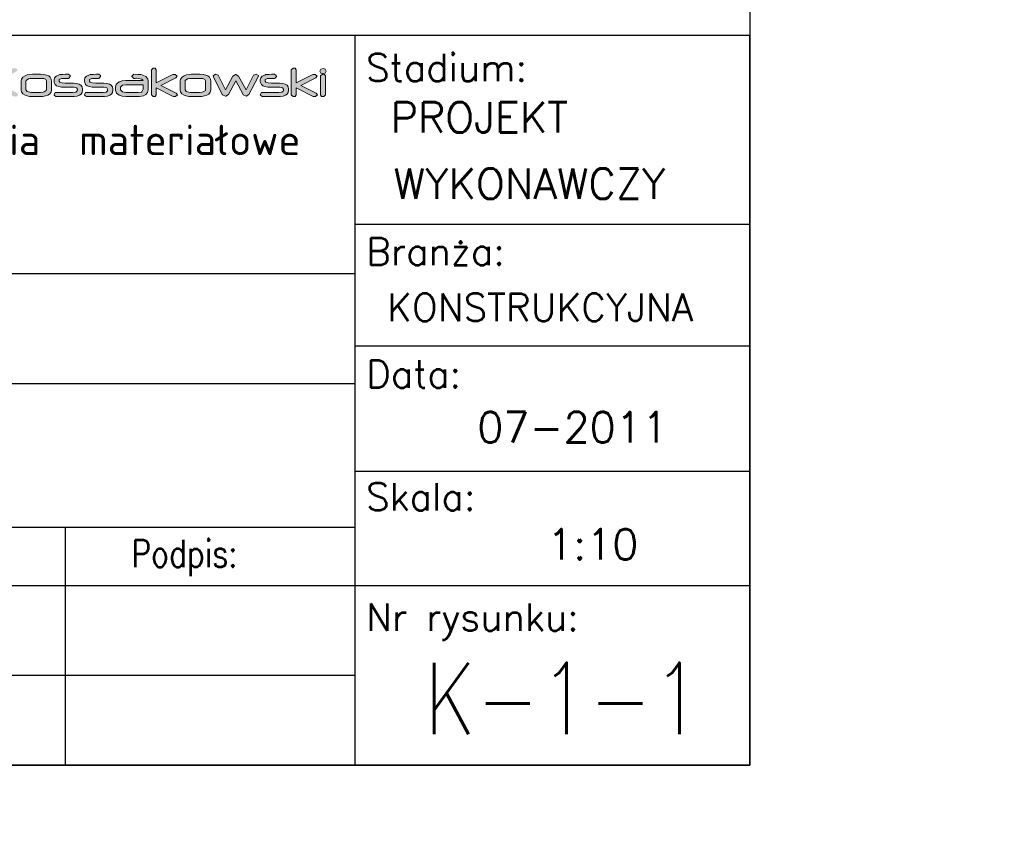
# Model space of a CAD drawing. Header units: millimetres. Extents: x -34919 to 306996, y -293018 to -145733.
# Tile 188 of 256: x 77001 to 77621, y -187320 to -186805. Entities that reach past the tile are written whole.
import ezdxf
from ezdxf.enums import TextEntityAlignment as Align

# ---------------------------------------------------------------- set-up
doc = ezdxf.new("R2010")
doc.units = ezdxf.units.MM
doc.header["$LTSCALE"] = 3
doc.layers.add('Prz', color=5, linetype='Continuous')
doc.layers.add('TABELA', color=7, linetype='Continuous')
doc.layers.add('SIATKA', color=5, linetype='Continuous', lineweight=18)
doc.styles.add('Annotative', font='txt')
doc.styles.add('NOVE3', font='romans.shx', dxfattribs={"width": 0.7})
doc.styles.add('ROMANS', font='romans.shx')

# ---------------------------------------------------------------- blocks, each defined once
blk = doc.blocks.new('structure pro')
h = blk.add_hatch(color=7)
h.dxf.hatch_style = 1
h.paths.add_polyline_path([(739.2, 22.6), (739.7, 24.1), (741.8, 25.2), (745.2, 25.6), (748.1, 25.6), (749.3, 27.4), (749.2, 28.6), (747.4, 29.9), (747.1, 29.9), (743.8, 29.7), (741, 29.4), (738.8, 28.9), (738.3, 28.6), (736, 27.2), (734.6, 25.2), (734.1, 22.6), (734.1, 8.3), (734.1, 7.8), (735.9, 6.3), (738.2, 6.5), (739.2, 8.3)])
h.paths.add_polyline_path([(553.3, 43.3), (550.3, 45.3), (549.9, 45.3), (544.2, 45.2), (539.6, 44.6), (536, 43.6), (535.1, 43.4), (531.2, 41), (528.9, 37.6), (528.1, 33.2), (528.1, 9.5), (528.2, 8.4), (531.2, 6.2), (535, 6.5), (536.7, 9.4), (536.7, 33.2), (537.6, 35.8), (540.9, 37.6), (546.6, 38.2), (551.4, 38.3), (553.5, 41.3)])
h.paths.add_polyline_path([(115.8, 43.3), (112.8, 45.3), (112.4, 45.3), (106.8, 45.2), (102.1, 44.6), (98.5, 43.6), (97.7, 43.4), (93.8, 41), (91.4, 37.6), (90.6, 33.2), (90.6, 9.5), (90.7, 8.4), (93.7, 6.2), (97.4, 6.5), (99.2, 9.4), (99.2, 33.2), (100.1, 35.8), (103.5, 37.6), (109.2, 38.2), (113.9, 38.3), (116, 41.3)])
h.paths.add_polyline_path([(1436.8, 35.1), (1434.6, 35.7), (1432.3, 35.1), (1431.2, 33.1), (1432.3, 31.1), (1434.6, 30.5), (1436.8, 31.1), (1437.9, 33.1)])
h.paths.add_polyline_path([(1436.1, 29.7), (1433.9, 30), (1432, 28), (1432, 8.3), (1433, 6.6), (1435.3, 6.3), (1437.2, 8.3), (1437.2, 28)])
h.paths.add_polyline_path([(1405.3, 36.1), (1403.1, 36.2), (1401.2, 34.3), (1401.2, 8.3), (1403.1, 6.3), (1405.3, 6.6), (1406.3, 8.3), (1406.3, 15.5), (1424, 6.6), (1426.5, 6.3), (1428.6, 8.1), (1427.3, 10), (1411.1, 18.1), (1426.9, 26.1), (1428.3, 27.9), (1426.1, 29.7), (1423.7, 29.5), (1406.3, 20.8), (1406.3, 34.3)])
h.paths.add_polyline_path([(1385.4, 28.6), (1383.6, 29.9), (1380.4, 29.8), (1377.9, 29.7), (1377.1, 29.7), (1374.5, 29.4), (1373.4, 29), (1370.7, 27.9), (1369.1, 26.1), (1368.7, 23.9), (1368.7, 22.6), (1368.8, 21), (1369.8, 19.2), (1371.3, 17.8), (1373.6, 16.9), (1376.6, 16.3), (1380.2, 16.1), (1388.6, 16.1), (1389.1, 16.1), (1392.1, 15.5), (1393, 14), (1393, 13.1), (1392.9, 12.5), (1391.4, 11.1), (1388.2, 10.7), (1370.7, 10.7), (1369.8, 10.5), (1368.7, 8.3), (1368.8, 7.7), (1370.7, 6.3), (1388.1, 6.3), (1389.6, 6.4), (1392.8, 6.8), (1395.2, 7.7), (1397, 9), (1398, 10.8), (1398.4, 13.1), (1398.4, 14.2), (1398.4, 14.4), (1398, 16.6), (1396.8, 18.3), (1394.9, 19.5), (1392.2, 20.2), (1388.9, 20.5), (1380.3, 20.5), (1377.1, 20.7), (1374.6, 21.4), (1373.9, 22.6), (1373.9, 23.9), (1373.9, 24.3), (1376.4, 25.4), (1376.7, 25.4), (1379.9, 25.5), (1383.6, 25.5), (1384.2, 25.6), (1385.6, 27.4)])
h.paths.add_polyline_path([(1324.3, 28.8), (1321.5, 30), (1321.5, 30), (1319.2, 28.3), (1319.5, 27.1), (1328.8, 8.5), (1329.1, 8.1), (1332.1, 6.7), (1332.4, 6.7), (1335.2, 8.4), (1343, 22.8), (1350.6, 8.5), (1350.7, 8.3), (1353.7, 6.8), (1354, 6.8), (1356.8, 8.5), (1366.4, 27.1), (1366.7, 28.3), (1366.7, 28.4), (1364.3, 30), (1361.6, 28.8), (1353.7, 13.5), (1345.9, 27.8), (1345.9, 27.9), (1343, 29.5), (1342.8, 29.5), (1340, 27.8), (1332.2, 13.5)])
h.paths.add_polyline_path([(1308.6, 29.7), (1305.1, 29.9), (1296.5, 29.9), (1294, 29.7), (1291.2, 29.2), (1288.8, 28.3), (1286.6, 26.9), (1285.1, 24.8), (1284.6, 22.4), (1284.6, 13.6), (1284.9, 11.4), (1286.4, 9.4), (1288.8, 7.8), (1290.8, 7.1), (1293.6, 6.6), (1296.5, 6.3), (1305.1, 6.3), (1307.5, 6.5), (1310.3, 7), (1312.6, 7.8), (1314.6, 9), (1316, 11.1), (1316.6, 13.6), (1316.6, 22.4), (1316.6, 22.4), (1316.3, 24.7), (1315.3, 26.6), (1313.7, 28), (1311.5, 29)])
h.paths.add_polyline_path([(1296.6, 25.5), (1305, 25.5), (1308.4, 25.2), (1310.6, 24.3), (1311.3, 22.8), (1311.3, 13.6), (1311.2, 12.9), (1308.8, 11.3), (1307.8, 11.1), (1305, 10.7), (1296.6, 10.7), (1295.1, 10.7), (1292.4, 11.2), (1291, 11.8), (1289.7, 13.6), (1289.7, 22.4), (1290, 23.4), (1292.3, 25), (1293.7, 25.3)], flags=16)
h.paths.add_polyline_path([(1258.5, 36.1), (1256.3, 36.2), (1254.4, 34.3), (1254.4, 8.3), (1256.3, 6.3), (1258.5, 6.6), (1259.5, 8.3), (1259.5, 15.5), (1277.2, 6.6), (1279.7, 6.3), (1281.8, 8.1), (1280.5, 10), (1264.3, 18.1), (1280.2, 26.1), (1281.5, 27.9), (1279.3, 29.7), (1276.9, 29.5), (1259.5, 20.8), (1259.5, 34.3)])
h.paths.add_polyline_path([(1240.1, 29.7), (1235.9, 29.9), (1233.9, 27.9), (1233.9, 27.6), (1235.9, 25.5), (1237, 25.5), (1237.3, 25.5), (1238.1, 25.6), (1238.8, 25.6), (1240.6, 25.5), (1244.3, 24.8), (1245.8, 23.1), (1227.5, 23.1), (1223.6, 22.8), (1220.5, 21.7), (1220.3, 21.6), (1217.6, 19.3), (1216.7, 16.2), (1216.7, 13.2), (1216.7, 13), (1217.7, 10.1), (1220.7, 7.8), (1223.9, 6.7), (1227.7, 6.3), (1240.3, 6.3), (1242.1, 6.4), (1246, 7), (1248.7, 8.5), (1250.4, 10.6), (1250.9, 13.4), (1250.9, 22.7), (1250.5, 25), (1248.7, 27.4), (1245.3, 29), (1243.6, 29.4)])
h.paths.add_polyline_path([(1240.4, 10.7), (1227.5, 10.7), (1224.2, 11.2), (1221.9, 13.3), (1221.9, 16.2), (1224.1, 18.2), (1227.5, 18.8), (1245.8, 18.8), (1245.8, 17.9), (1245.8, 16.7), (1245.8, 15.5), (1245.8, 14.7), (1245.8, 14.1), (1244.3, 11.3), (1244.1, 11.1)], flags=16)
h.paths.add_polyline_path([(1200.9, 28.6), (1199.1, 29.9), (1196, 29.8), (1193.5, 29.7), (1192.7, 29.7), (1190, 29.4), (1188.9, 29), (1186.3, 27.9), (1184.7, 26.1), (1184.2, 23.9), (1184.2, 22.6), (1184.4, 21), (1185.3, 19.2), (1186.9, 17.8), (1189.1, 16.9), (1192.1, 16.3), (1195.7, 16.1), (1204.1, 16.1), (1204.6, 16.1), (1207.6, 15.5), (1208.5, 14), (1208.5, 13.1), (1208.5, 12.5), (1207, 11.1), (1203.7, 10.7), (1186.2, 10.7), (1185.3, 10.5), (1184.3, 8.3), (1184.3, 7.7), (1186.2, 6.3), (1203.7, 6.3), (1205.2, 6.4), (1208.3, 6.8), (1210.8, 7.7), (1212.5, 9), (1213.6, 10.8), (1214, 13.1), (1214, 14.2), (1214, 14.4), (1213.5, 16.6), (1212.3, 18.3), (1210.4, 19.5), (1207.7, 20.2), (1204.4, 20.5), (1195.8, 20.5), (1192.7, 20.7), (1190.2, 21.4), (1189.4, 22.6), (1189.4, 23.9), (1189.4, 24.3), (1191.9, 25.4), (1192.2, 25.4), (1195.4, 25.5), (1199.1, 25.5), (1199.7, 25.6), (1201.1, 27.4)])
h.paths.add_polyline_path([(1169.1, 28.6), (1167.3, 29.9), (1164.2, 29.8), (1161.6, 29.7), (1160.9, 29.7), (1158.2, 29.4), (1157.1, 29), (1154.4, 27.9), (1152.8, 26.1), (1152.4, 23.9), (1152.4, 22.6), (1152.5, 21), (1153.5, 19.2), (1155, 17.8), (1157.3, 16.9), (1160.2, 16.3), (1163.9, 16.1), (1172.3, 16.1), (1172.7, 16.1), (1175.7, 15.5), (1176.7, 14), (1176.7, 13.1), (1176.6, 12.5), (1175.2, 11.1), (1171.9, 10.7), (1154.3, 10.7), (1153.5, 10.5), (1152.5, 8.3), (1152.5, 7.7), (1154.3, 6.3), (1171.9, 6.3), (1173.3, 6.4), (1176.5, 6.8), (1178.9, 7.7), (1180.7, 9), (1181.8, 10.8), (1182.1, 13.1), (1182.1, 14.2), (1182.1, 14.4), (1181.7, 16.6), (1180.5, 18.3), (1178.6, 19.5), (1175.9, 20.2), (1172.6, 20.5), (1163.9, 20.5), (1160.8, 20.7), (1158.3, 21.4), (1157.5, 22.6), (1157.5, 23.9), (1157.6, 24.3), (1160.1, 25.4), (1160.4, 25.4), (1163.6, 25.5), (1167.3, 25.5), (1167.9, 25.6), (1169.3, 27.4)])
h.paths.add_polyline_path([(1141.6, 29.7), (1138.2, 29.9), (1129.5, 29.9), (1127, 29.7), (1124.2, 29.2), (1121.8, 28.3), (1119.6, 26.9), (1118.1, 24.8), (1117.6, 22.4), (1117.6, 13.6), (1118, 11.4), (1119.4, 9.4), (1121.8, 7.8), (1123.9, 7.1), (1126.6, 6.6), (1129.5, 6.3), (1138.2, 6.3), (1140.5, 6.5), (1143.3, 7), (1145.6, 7.8), (1147.6, 9), (1149.1, 11.1), (1149.6, 13.6), (1149.6, 22.4), (1149.6, 22.4), (1149.2, 24.7), (1148.3, 26.6), (1146.7, 28), (1144.4, 29)])
h.paths.add_polyline_path([(1129.6, 25.5), (1138, 25.5), (1141.5, 25.2), (1143.7, 24.3), (1144.4, 22.8), (1144.4, 13.6), (1144.1, 12.9), (1141.9, 11.3), (1140.8, 11.1), (1138, 10.7), (1129.6, 10.7), (1128.1, 10.7), (1125.4, 11.2), (1123.9, 11.8), (1122.8, 13.6), (1122.8, 22.4), (1123, 23.4), (1125.4, 25), (1126.7, 25.3)], flags=16)
h.paths.add_polyline_path([(1087, 34.3), (1085, 36.2), (1082.7, 36.1), (1081.6, 34.3), (1081.6, 8.3), (1082.7, 6.6), (1085, 6.3), (1087, 8.3), (1087, 18.7), (1109.8, 6.7), (1112.6, 6.3), (1114.8, 8.1), (1113.6, 10), (1091.7, 21.6), (1112.8, 32.7), (1114.1, 34.5), (1111.9, 36.2), (1108.9, 36), (1087, 24.3)])
h.paths.add_polyline_path([(1052.9, 36.1), (1050.7, 36.2), (1048.8, 34.3), (1048.8, 20.6), (1044.1, 15.9), (1043.6, 15.1), (1044.6, 14.4), (1046.1, 14.7), (1048.8, 17.3), (1048.8, 8.3), (1049.9, 6.6), (1052.1, 6.3), (1054, 8.3), (1054, 22.3), (1058.8, 27), (1059.2, 27.8), (1058.2, 28.6), (1056.8, 28.3), (1054, 25.6), (1054, 34.3)])
h.paths.add_polyline_path([(1034.7, 29.7), (1031.5, 29.9), (1021.9, 29.9), (1019, 29.7), (1016.2, 29.3), (1013.9, 28.5), (1011.6, 27), (1010, 25), (1009.5, 22.4), (1009.5, 13.8), (1009.5, 13.1), (1010.4, 10.7), (1012.3, 8.5), (1013.1, 8.1), (1015.4, 7.1), (1018.6, 6.6), (1021.1, 6.4), (1022.3, 6.4), (1025.4, 6.3), (1026, 6.4), (1027.3, 8.3), (1027.2, 9.4), (1025.4, 10.7), (1023.9, 10.7), (1021.2, 10.8), (1018.8, 11.1), (1017.5, 11.5), (1015.5, 13), (1014.9, 15.5), (1014.9, 15.6), (1040.5, 15.6), (1040.9, 15.6), (1042, 17.7), (1042, 23.4), (1041.8, 24.7), (1040.6, 26.9), (1038.3, 28.6), (1037.2, 29)])
h.paths.add_polyline_path([(1022.7, 25.6), (1026.4, 25.6), (1028.1, 25.6), (1031.9, 25.3), (1034.7, 24.9), (1036.4, 24), (1036.9, 23), (1036.9, 20.1), (1014.7, 20.1), (1014.7, 22.8), (1015.2, 24), (1017.9, 25.2), (1019.9, 25.4)], flags=16)
h.paths.add_polyline_path([(965.2, 28.8), (962.5, 30), (962.4, 30), (960, 28.3), (960.4, 27.1), (969.8, 8.5), (969.9, 8.1), (973, 6.7), (973.3, 6.7), (976.1, 8.4), (983.8, 22.8), (991.5, 8.5), (991.5, 8.3), (994.5, 6.8), (994.9, 6.8), (997.7, 8.5), (1007.2, 27.1), (1007.6, 28.3), (1007.6, 28.4), (1005.2, 30), (1002.5, 28.8), (994.5, 13.5), (986.8, 27.8), (986.7, 27.9), (983.8, 29.5), (983.7, 29.5), (980.9, 27.8), (973.2, 13.5)])
h.paths.add_polyline_path([(946.6, 29.7), (942.4, 29.9), (940.4, 27.9), (940.4, 27.6), (942.4, 25.5), (943.6, 25.5), (943.8, 25.5), (944.6, 25.6), (945.4, 25.6), (947.1, 25.5), (950.9, 24.8), (952.3, 23.1), (934, 23.1), (930.2, 22.8), (927, 21.7), (926.8, 21.6), (924.1, 19.3), (923.2, 16.2), (923.2, 13.2), (923.2, 13), (924.2, 10.1), (927.2, 7.8), (930.4, 6.7), (934.2, 6.3), (946.8, 6.3), (948.7, 6.4), (952.5, 7), (955.3, 8.5), (956.9, 10.6), (957.5, 13.4), (957.5, 22.7), (957.1, 25), (955.2, 27.4), (951.8, 29), (950.1, 29.4)])
h.paths.add_polyline_path([(946.9, 10.7), (934, 10.7), (930.7, 11.2), (928.4, 13.3), (928.4, 16.2), (930.6, 18.2), (934, 18.8), (952.3, 18.8), (952.3, 17.9), (952.3, 16.7), (952.3, 15.5), (952.3, 14.7), (952.3, 14.1), (950.9, 11.3), (950.6, 11.1)], flags=16)
h.paths.add_polyline_path([(911.8, 36), (907.9, 36.2), (885.3, 36.2), (883.3, 34.3), (883.3, 8.3), (885.3, 6.3), (887.6, 6.6), (888.8, 8.3), (888.8, 17), (907.7, 17), (909.1, 17.1), (912.8, 17.5), (916, 18.5), (917.4, 19.2), (919.7, 21.7), (920.5, 25), (920.5, 29.6), (920.4, 30.3), (919, 33), (915.7, 34.9), (915.1, 35.2)])
h.paths.add_polyline_path([(888.8, 31.8), (908, 31.8), (910.4, 31.7), (913.9, 30.8), (915, 29.2), (915, 25.1), (914.6, 23.5), (912.3, 22.1), (908, 21.5), (888.8, 21.5)], flags=16)
h.paths.add_polyline_path([(851.5, 11.1), (852.6, 9.1), (851.5, 7), (849.2, 6.4), (847, 7), (845.9, 9.1), (847, 11.1), (849.2, 11.7)])
h.paths.add_polyline_path([(828.3, 38.5), (827.3, 38.7), (825.6, 38.1), (824.7, 36.4), (825.6, 34.8), (827.4, 34.2), (829.1, 34.9), (830, 36.4), (829.8, 37.4), (829.2, 38.1)])
h.paths.add_polyline_path([(842.5, 28.4), (840.8, 29.1), (838.9, 28.5), (812.4, 11.3), (811, 9.2), (812.2, 7), (814.6, 6.3), (841.7, 6.3), (841.8, 6.3), (843.7, 8.5), (843.7, 8.7), (841.7, 10.7), (820.2, 10.8), (842.5, 25.3), (843.1, 26.7)])
h.paths.add_polyline_path([(801, 29.6), (796.5, 29.9), (788, 29.9), (785, 29.7), (781.1, 29), (778.4, 27.7), (776.7, 25.7), (776.2, 23.1), (776.2, 8.3), (777.2, 6.6), (779.4, 6.3), (781.4, 8.3), (781.4, 23.2), (781.4, 23.4), (783.9, 25.3), (785.3, 25.4), (787.6, 25.5), (796.5, 25.5), (799, 25.5), (800.4, 25.3), (800.8, 25.3), (803, 23.2), (803, 8.3), (804.1, 6.6), (806.3, 6.3), (808.2, 8.3), (808.2, 23.2), (808, 24.8), (806.8, 27.1), (804.5, 28.6)])
h.paths.add_polyline_path([(771.8, 35.1), (769.5, 35.7), (767.2, 35.1), (766.1, 33.1), (767.2, 31.1), (769.5, 30.5), (771.8, 31.1), (772.9, 33.1)])
h.paths.add_polyline_path([(771.2, 29.7), (769, 30), (767, 28), (767, 8.3), (768, 6.6), (770.2, 6.3), (772.2, 8.3), (772.2, 28)])
h.paths.add_polyline_path([(730, 36), (727.8, 36.2), (725.8, 34.3), (725.8, 29.7), (710.5, 29.7), (706.8, 29.5), (703.2, 28.6), (700.6, 27.2), (698.9, 25.1), (698.2, 22.4), (698.1, 20.1), (698.1, 16.1), (698.2, 13), (698.5, 11.2), (699.9, 9.1), (702.4, 7.6), (706, 6.7), (710.5, 6.3), (718.4, 6.3), (719.5, 6.4), (723.2, 6.8), (726.4, 7.8), (727.5, 8.4), (730.2, 10.7), (731, 13.6), (731, 34.3)])
h.paths.add_polyline_path([(717.9, 10.7), (710.5, 10.7), (709.4, 10.7), (706.1, 11), (705, 11.4), (703.4, 14), (703.4, 22.3), (703.7, 23.4), (705.9, 24.9), (710.3, 25.3), (725.8, 25.3), (725.8, 13.7), (725.2, 12.2), (722.6, 11.1)], flags=16)
h.paths.add_polyline_path([(598.2, 45), (592.4, 45.3), (578.1, 45.3), (573.8, 45.2), (569.2, 44.3), (565.2, 42.7), (561.5, 40.4), (559, 37), (558.1, 32.8), (558.1, 18.4), (558.8, 14.7), (561.1, 11.3), (565.3, 8.6), (568.6, 7.5), (573.2, 6.5), (578.1, 6.2), (592.4, 6.2), (596.3, 6.3), (601.1, 7.1), (604.9, 8.6), (608.1, 10.7), (610.7, 14.1), (611.5, 18.4), (611.5, 32.8), (611.5, 33), (610.9, 36.8), (609.4, 39.9), (606.7, 42.3), (603, 44)])
h.paths.add_polyline_path([(578.2, 38.1), (592.2, 38.1), (597.9, 37.6), (601.6, 36.1), (602.8, 33.4), (602.8, 18.4), (602.5, 17), (598.6, 14.4), (596.9, 13.9), (592.2, 13.4), (578.2, 13.4), (575.7, 13.5), (571.3, 14.3), (568.9, 15.3), (566.8, 18.4), (566.8, 32.8), (567.2, 34.6), (571.1, 37.1), (573.3, 37.7)], flags=16)
h.paths.add_polyline_path([(509, 45.1), (502.8, 45.3), (489.1, 45.3), (484.5, 45.2), (479.7, 44.6), (476.2, 43.6), (472.7, 41.6), (470.3, 38.1), (469.4, 33.8), (469.4, -1.4), (469.6, -2.4), (472.6, -4.7), (476.3, -4.3), (478.1, -1.4), (478.1, 6.5), (504.9, 6.5), (510.1, 6.8), (514.9, 7.8), (518.7, 9.4), (521.4, 11.8), (523, 14.9), (523.6, 18.6), (523.6, 33.8), (523.5, 34.6), (522.8, 37.8), (520.9, 40.6), (518.1, 42.7), (514.1, 44.2)])
h.paths.add_polyline_path([(504.9, 13.7), (478.1, 13.7), (478.1, 33.5), (478.1, 33.9), (479.5, 36.3), (483.3, 37.7), (489.5, 38.1), (502.9, 38.1), (506.1, 38.1), (510.1, 37.8), (512.9, 36.8), (514.9, 33.8), (514.9, 18.5), (513.9, 16.1), (510.7, 14.3)], flags=16)
h.paths.add_polyline_path([(405.2, 45), (400.1, 45.4), (384, 45.4), (379.3, 45.2), (374.6, 44.4), (370.7, 43.1), (366.8, 40.6), (364.2, 37.2), (363.3, 33), (363.3, 18.6), (363.4, 17.5), (364.9, 13.4), (368.1, 9.8), (369.3, 9.1), (373.3, 7.5), (378.6, 6.5), (382.8, 6.3), (384.7, 6.2), (389.9, 6.2), (390.9, 6.3), (393.1, 9.4), (392.8, 11.3), (389.9, 13.4), (387.4, 13.5), (383, 13.6), (378.8, 14.1), (376.8, 14.8), (373.4, 17.3), (372.2, 21.3), (372.2, 21.6), (415.1, 21.6), (415.6, 21.6), (417.5, 25.1), (417.5, 34.6), (417.3, 36.8), (415.2, 40.4), (411.3, 43.2), (409.6, 43.9)])
h.paths.add_polyline_path([(385.4, 38.2), (391.6, 38.3), (394.2, 38.2), (400.7, 37.8), (405.4, 37), (408.2, 35.7), (409.1, 33.8), (409.1, 29.1), (372, 29.1), (372, 33.5), (372.8, 35.6), (377.4, 37.6), (380.7, 38)], flags=16)
edge = h.paths.add_edge_path()
edge.add_line((357.7, 38.3), (359.9, 41.3))
edge.add_line((359.9, 41.3), (359.6, 43.3))
edge.add_line((359.6, 43.3), (356.7, 45.3))
edge.add_line((356.7, 45.3), (356.2, 45.3))
edge.add_line((356.2, 45.3), (350.6, 45.2))
edge.add_line((350.6, 45.2), (345.9, 44.6))
edge.add_line((345.9, 44.6), (342.3, 43.6))
edge.add_line((342.3, 43.6), (341.5, 43.4))
edge.add_line((341.5, 43.4), (337.6, 41))
edge.add_line((337.6, 41), (335.2, 37.6))
edge.add_line((335.2, 37.6), (334.4, 33.2))
edge.add_line((334.4, 33.2), (334.4, 9.5))
edge.add_line((334.4, 9.5), (334.6, 8.4))
edge.add_line((334.6, 8.4), (337.5, 6.2))
edge.add_line((337.5, 6.2), (341.2, 6.5))
edge.add_line((341.2, 6.5), (343.1, 9.4))
edge.add_line((343.1, 9.4), (343.1, 33.2))
edge.add_line((343.1, 33.2), (344, 35.8))
edge.add_line((344, 35.8), (347.2, 37.6))
edge.add_line((347.2, 37.6), (352.9, 38.2))
edge.add_line((352.9, 38.2), (357.7, 38.3))
edge.add_line((357.7, 38.3), (352.9, 38.2))
h.paths.add_polyline_path([(281.7, 45.1), (278, 45.3), (277, 45.3), (274.8, 42.1), (274.8, 17.9), (274.9, 16.9), (275.6, 13.6), (277.5, 10.9), (280.5, 8.9), (284.6, 7.4), (289.7, 6.5), (295.8, 6.2), (299.9, 6.2), (300.2, 6.1), (302.7, 6.1), (304.5, 6.1), (305.2, 6.1), (311.7, 6.3), (317.1, 7.1), (321.6, 8.3), (325.1, 10), (327.5, 12.2), (329, 14.8), (329.5, 17.9), (329.5, 42.1), (329.4, 43.3), (326.3, 45.3), (322.5, 45.1), (320.7, 42.1), (320.7, 17.8), (320.7, 17.2), (319, 15.1), (315, 13.9), (308.6, 13.4), (295.8, 13.4), (293.7, 13.5), (288, 14.1), (284.6, 15.6), (283.4, 17.9), (283.4, 42.1)])
h.paths.add_polyline_path([(252.2, 55.7), (248.5, 56), (247.5, 55.9), (245.3, 52.7), (245.3, 45), (242.5, 45), (241, 44.8), (238.9, 41.5), (241, 38.1), (242.5, 38), (245.3, 37.9), (245.3, 9.4), (247, 6.5), (250.7, 6.2), (251.8, 6.3), (253.9, 9.4), (253.9, 37.9), (267.5, 37.9), (268.6, 38), (270.8, 41), (270.5, 42.9), (267.5, 45), (253.9, 45), (253.9, 52.7)])
h.paths.add_polyline_path([(236.1, 43.3), (232.9, 45.3), (198.7, 45.3), (194.2, 45.2), (189.2, 44.2), (185.3, 42.6), (182.6, 40.3), (180.9, 37.2), (180.4, 33.5), (180.4, 18.1), (181.1, 13.9), (183.4, 10.4), (187.4, 8), (190.2, 7.1), (194.8, 6.4), (200.6, 6.2), (232.5, 6.2), (234.4, 6.5), (236.4, 9.4), (236.2, 11.3), (233.2, 13.4), (200.8, 13.4), (199, 13.5), (193.4, 14.2), (190.1, 15.8), (189, 18.5), (189, 33.8), (190, 36), (193.4, 37.6), (199.4, 38.1), (232.9, 38.1), (234.4, 38.3), (236.3, 41.7)])
h.paths.add_polyline_path([(127.9, 45.1), (124.2, 45.3), (123.2, 45.3), (121, 42.1), (121, 17.9), (121, 16.9), (121.8, 13.6), (123.7, 10.9), (126.7, 8.9), (130.7, 7.4), (135.8, 6.5), (141.9, 6.2), (146, 6.2), (146.3, 6.1), (148.9, 6.1), (150.7, 6.1), (151.4, 6.1), (157.8, 6.3), (163.3, 7.1), (167.8, 8.3), (171.2, 10), (173.7, 12.2), (175.2, 14.8), (175.6, 17.9), (175.6, 42.1), (175.6, 43.3), (172.4, 45.3), (168.7, 45.1), (166.9, 42.1), (166.9, 17.8), (166.9, 17.2), (165.2, 15.1), (161.2, 13.9), (154.8, 13.4), (141.9, 13.4), (139.9, 13.5), (134.2, 14.1), (130.7, 15.6), (129.6, 17.9), (129.6, 42.1)])
h.paths.add_polyline_path([(69.3, 55.7), (65.6, 56), (64.6, 55.9), (62.5, 52.7), (62.5, 45), (59.7, 45), (58.1, 44.8), (56.1, 41.5), (58.1, 38.1), (59.7, 38), (62.5, 37.9), (62.5, 9.4), (64.2, 6.5), (67.9, 6.2), (68.9, 6.3), (71.1, 9.4), (71.1, 37.9), (84.7, 37.9), (85.8, 38), (87.9, 41), (87.7, 42.9), (84.7, 45), (71.1, 45), (71.1, 52.7)])
h.paths.add_polyline_path([(31.7, 43.3), (28.8, 45.3), (23.5, 45.3), (19.3, 45.2), (18, 45.1), (13.6, 44.5), (11.7, 44), (7.4, 42.1), (4.7, 39.1), (3.8, 35.3), (3.8, 33.2), (4.2, 30.5), (5.7, 27.6), (8.3, 25.3), (12.1, 23.7), (17.1, 22.8), (23.2, 22.4), (37.2, 22.4), (37.9, 22.4), (42.9, 21.5), (44.5, 18.8), (44.5, 17.4), (44.4, 16.4), (41.9, 14.2), (36.4, 13.4), (7.3, 13.4), (5.7, 13.1), (4, 9.4), (4.2, 8.4), (7.3, 6.2), (36.4, 6.2), (38.8, 6.3), (44.1, 6.9), (48.2, 8.4), (51.1, 10.7), (52.9, 13.6), (53.5, 17.4), (53.5, 19.2), (53.5, 19.5), (52.7, 23.2), (50.8, 26), (47.6, 28.1), (43.2, 29.4), (37.5, 29.8), (23.2, 29.8), (18, 30), (13.9, 31.2), (12.5, 33.3), (12.5, 35.3), (12.6, 36.1), (16.7, 38), (17.3, 38), (22.6, 38.1), (28.8, 38.1), (29.8, 38.2), (32, 41.3)])
edge = h.paths.add_edge_path()
edge.add_line((748.1, 25.6), (745.2, 25.6))
edge.add_line((551.4, 38.3), (546.6, 38.2))
edge.add_line((113.9, 38.3), (109.2, 38.2))
at = {"color": 7, "lineweight": 0}
for p, q in [((1256.3, 36.2), (1254.4, 34.3)), ((1254.4, 34.3), (1254.4, 8.3)), ((1258.5, 36.1), (1256.3, 36.2)), ((1259.5, 34.3), (1258.5, 36.1)), ((1259.5, 20.8), (1259.5, 34.3)), ((1403.1, 36.2), (1401.2, 34.3)), ((1401.2, 34.3), (1401.2, 8.3)), ((1405.3, 36.1), (1403.1, 36.2)), ((1406.3, 34.3), (1405.3, 36.1)), ((1406.3, 20.8), (1406.3, 34.3)), ((1432.3, 35.1), (1431.2, 33.1)), ((1431.2, 33.1), (1432.3, 31.1)), ((1434.6, 35.7), (1432.3, 35.1)), ((1432.3, 31.1), (1434.6, 30.5)), ((1436.8, 35.1), (1434.6, 35.7)), ((1434.6, 30.5), (1436.8, 31.1)), ((1437.9, 33.1), (1436.8, 35.1)), ((1436.8, 31.1), (1437.9, 33.1)), ((1118.1, 24.8), (1117.6, 22.4)), ((1117.6, 22.4), (1117.6, 13.6)), ((1119.6, 26.9), (1118.1, 24.8)), ((1121.8, 28.3), (1119.6, 26.9)), ((1124.2, 29.2), (1121.8, 28.3)), ((1122.8, 22.4), (1123, 23.4)), ((1122.8, 13.6), (1122.8, 22.4)), ((1123, 23.4), (1125.4, 25)), ((1127, 29.7), (1124.2, 29.2)), ((1125.4, 25), (1126.7, 25.3)), ((1126.7, 25.3), (1129.6, 25.5)), ((1129.5, 29.9), (1127, 29.7)), ((1138.2, 29.9), (1129.5, 29.9)), ((1129.6, 25.5), (1138, 25.5)), ((1138, 25.5), (1141.5, 25.2)), ((1141.6, 29.7), (1138.2, 29.9)), ((1141.5, 25.2), (1143.7, 24.3)), ((1144.4, 29), (1141.6, 29.7)), ((1143.7, 24.3), (1144.4, 22.8)), ((1146.7, 28), (1144.4, 29)), ((1144.4, 22.8), (1144.4, 13.6)), ((1148.3, 26.6), (1146.7, 28)), ((1149.2, 24.7), (1148.3, 26.6)), ((1149.6, 22.4), (1149.2, 24.7)), ((1149.6, 13.6), (1149.6, 22.4)), ((1149.6, 22.4), (1149.6, 22.4)), ((1152.8, 26.1), (1152.4, 23.9)), ((1152.4, 23.9), (1152.4, 22.6)), ((1152.4, 22.6), (1152.5, 21)), ((1152.5, 21), (1153.5, 19.2)), ((1154.4, 27.9), (1152.8, 26.1)), ((1157.1, 29), (1154.4, 27.9)), ((1158.2, 29.4), (1157.1, 29)), ((1157.5, 23.9), (1157.6, 24.3)), ((1157.5, 22.6), (1157.5, 23.9)), ((1158.3, 21.4), (1157.5, 22.6)), ((1157.6, 24.3), (1160.1, 25.4)), ((1160.9, 29.7), (1158.2, 29.4)), ((1160.8, 20.7), (1158.3, 21.4)), ((1160.1, 25.4), (1160.4, 25.4)), ((1160.4, 25.4), (1163.6, 25.5)), ((1163.9, 20.5), (1160.8, 20.7)), ((1161.6, 29.7), (1160.9, 29.7)), ((1164.2, 29.8), (1161.6, 29.7)), ((1163.6, 25.5), (1167.3, 25.5)), ((1167.3, 29.9), (1164.2, 29.8)), ((1169.1, 28.6), (1167.3, 29.9)), ((1167.3, 25.5), (1167.9, 25.6)), ((1167.9, 25.6), (1169.3, 27.4)), ((1169.3, 27.4), (1169.1, 28.6)), ((1184.7, 26.1), (1184.2, 23.9)), ((1184.2, 23.9), (1184.2, 22.6)), ((1184.2, 22.6), (1184.4, 21)), ((1184.4, 21), (1185.3, 19.2)), ((1186.3, 27.9), (1184.7, 26.1)), ((1188.9, 29), (1186.3, 27.9)), ((1190, 29.4), (1188.9, 29)), ((1189.4, 24.3), (1191.9, 25.4)), ((1189.4, 23.9), (1189.4, 24.3)), ((1189.4, 22.6), (1189.4, 23.9)), ((1190.2, 21.4), (1189.4, 22.6)), ((1192.7, 29.7), (1190, 29.4)), ((1192.7, 20.7), (1190.2, 21.4)), ((1191.9, 25.4), (1192.2, 25.4)), ((1192.2, 25.4), (1195.4, 25.5)), ((1193.5, 29.7), (1192.7, 29.7)), ((1195.8, 20.5), (1192.7, 20.7)), ((1196, 29.8), (1193.5, 29.7)), ((1195.4, 25.5), (1199.1, 25.5)), ((1199.1, 29.9), (1196, 29.8)), ((1200.9, 28.6), (1199.1, 29.9)), ((1199.1, 25.5), (1199.7, 25.6)), ((1199.7, 25.6), (1201.1, 27.4)), ((1201.1, 27.4), (1200.9, 28.6)), ((1220.3, 21.6), (1217.6, 19.3)), ((1220.5, 21.7), (1220.3, 21.6)), ((1223.6, 22.8), (1220.5, 21.7)), ((1227.5, 23.1), (1223.6, 22.8)), ((1245.8, 23.1), (1227.5, 23.1)), ((1227.5, 23.1), (1227.5, 23.1)), ((1235.9, 29.9), (1233.9, 27.9)), ((1233.9, 27.9), (1233.9, 27.6)), ((1233.9, 27.6), (1235.9, 25.5)), ((1240.1, 29.7), (1235.9, 29.9)), ((1235.9, 25.5), (1237, 25.5)), ((1237, 25.5), (1237.3, 25.5)), ((1237.3, 25.5), (1238.1, 25.6)), ((1238.1, 25.6), (1238.8, 25.6)), ((1238.8, 25.6), (1240.6, 25.5)), ((1243.6, 29.4), (1240.1, 29.7)), ((1240.6, 25.5), (1244.3, 24.8)), ((1245.3, 29), (1243.6, 29.4)), ((1244.3, 24.8), (1245.8, 23.1)), ((1248.7, 27.4), (1245.3, 29)), ((1250.5, 25), (1248.7, 27.4)), ((1250.9, 22.7), (1250.5, 25)), ((1250.9, 13.4), (1250.9, 22.7)), ((1276.9, 29.5), (1259.5, 20.8)), ((1259.5, 20.8), (1259.5, 20.8)), ((1264.3, 18.1), (1280.2, 26.1)), ((1279.3, 29.7), (1276.9, 29.5)), ((1281.5, 27.9), (1279.3, 29.7)), ((1280.2, 26.1), (1281.5, 27.9)), ((1285.1, 24.8), (1284.6, 22.4)), ((1284.6, 22.4), (1284.6, 13.6)), ((1286.6, 26.9), (1285.1, 24.8)), ((1288.8, 28.3), (1286.6, 26.9)), ((1291.2, 29.2), (1288.8, 28.3)), ((1289.7, 22.4), (1290, 23.4)), ((1289.7, 13.6), (1289.7, 22.4)), ((1290, 23.4), (1292.3, 25)), ((1294, 29.7), (1291.2, 29.2)), ((1292.3, 25), (1293.7, 25.3)), ((1293.7, 25.3), (1296.6, 25.5)), ((1296.5, 29.9), (1294, 29.7)), ((1305.1, 29.9), (1296.5, 29.9)), ((1296.6, 25.5), (1305, 25.5)), ((1305, 25.5), (1308.4, 25.2)), ((1308.6, 29.7), (1305.1, 29.9)), ((1308.4, 25.2), (1310.6, 24.3)), ((1311.5, 29), (1308.6, 29.7)), ((1310.6, 24.3), (1311.3, 22.8)), ((1311.3, 22.8), (1311.3, 13.6)), ((1313.7, 28), (1311.5, 29)), ((1315.3, 26.6), (1313.7, 28)), ((1316.3, 24.7), (1315.3, 26.6)), ((1316.6, 22.4), (1316.3, 24.7)), ((1316.6, 13.6), (1316.6, 22.4)), ((1316.6, 22.4), (1316.6, 22.4)), ((1321.5, 30), (1319.2, 28.3)), ((1319.2, 28.3), (1319.5, 27.1)), ((1319.5, 27.1), (1328.8, 8.5)), ((1321.5, 30), (1321.5, 30)), ((1324.3, 28.8), (1321.5, 30)), ((1332.2, 13.5), (1324.3, 28.8)), ((1340, 27.8), (1332.2, 13.5)), ((1335.2, 8.4), (1343, 22.8)), ((1342.8, 29.5), (1340, 27.8)), ((1343, 29.5), (1342.8, 29.5)), ((1345.9, 27.9), (1343, 29.5)), ((1343, 22.8), (1350.6, 8.5)), ((1345.9, 27.8), (1345.9, 27.9)), ((1353.7, 13.5), (1345.9, 27.8)), ((1361.6, 28.8), (1353.7, 13.5)), ((1356.8, 8.5), (1366.4, 27.1)), ((1364.3, 30), (1361.6, 28.8)), ((1366.7, 28.4), (1364.3, 30)), ((1366.4, 27.1), (1366.7, 28.3)), ((1366.7, 28.3), (1366.7, 28.4)), ((1369.1, 26.1), (1368.7, 23.9)), ((1368.7, 23.9), (1368.7, 22.6)), ((1368.7, 22.6), (1368.8, 21)), ((1368.8, 21), (1369.8, 19.2)), ((1370.7, 27.9), (1369.1, 26.1)), ((1373.4, 29), (1370.7, 27.9)), ((1374.5, 29.4), (1373.4, 29)), ((1373.9, 24.3), (1376.4, 25.4)), ((1373.9, 23.9), (1373.9, 24.3)), ((1373.9, 22.6), (1373.9, 23.9)), ((1374.6, 21.4), (1373.9, 22.6)), ((1377.1, 29.7), (1374.5, 29.4)), ((1377.1, 20.7), (1374.6, 21.4)), ((1376.4, 25.4), (1376.7, 25.4)), ((1376.7, 25.4), (1379.9, 25.5)), ((1377.9, 29.7), (1377.1, 29.7)), ((1380.3, 20.5), (1377.1, 20.7)), ((1380.4, 29.8), (1377.9, 29.7)), ((1379.9, 25.5), (1383.6, 25.5)), ((1383.6, 29.9), (1380.4, 29.8)), ((1385.4, 28.6), (1383.6, 29.9)), ((1383.6, 25.5), (1384.2, 25.6)), ((1384.2, 25.6), (1385.6, 27.4)), ((1385.6, 27.4), (1385.4, 28.6)), ((1423.7, 29.5), (1406.3, 20.8)), ((1406.3, 20.8), (1406.3, 20.8)), ((1411.1, 18.1), (1426.9, 26.1)), ((1426.1, 29.7), (1423.7, 29.5)), ((1428.3, 27.9), (1426.1, 29.7)), ((1426.9, 26.1), (1428.3, 27.9)), ((1433.9, 30), (1432, 28)), ((1432, 28), (1432, 8.3)), ((1436.1, 29.7), (1433.9, 30)), ((1437.2, 28), (1436.1, 29.7)), ((1437.2, 8.3), (1437.2, 28)), ((1117.6, 13.6), (1118, 11.4)), ((1118, 11.4), (1119.4, 9.4)), ((1123.9, 11.8), (1122.8, 13.6)), ((1125.4, 11.2), (1123.9, 11.8)), ((1128.1, 10.7), (1125.4, 11.2)), ((1129.6, 10.7), (1128.1, 10.7)), ((1138, 10.7), (1129.6, 10.7)), ((1140.8, 11.1), (1138, 10.7)), ((1141.9, 11.3), (1140.8, 11.1)), ((1144.1, 12.9), (1141.9, 11.3)), ((1144.4, 13.6), (1144.1, 12.9)), ((1147.6, 9), (1149.1, 11.1)), ((1149.1, 11.1), (1149.6, 13.6)), ((1153.5, 10.5), (1152.5, 8.3)), ((1153.5, 19.2), (1155, 17.8)), ((1154.3, 10.7), (1153.5, 10.5)), ((1171.9, 10.7), (1154.3, 10.7)), ((1155, 17.8), (1157.3, 16.9)), ((1157.3, 16.9), (1160.2, 16.3)), ((1160.2, 16.3), (1163.9, 16.1)), ((1172.6, 20.5), (1163.9, 20.5)), ((1163.9, 16.1), (1172.3, 16.1)), ((1175.2, 11.1), (1171.9, 10.7)), ((1172.3, 16.1), (1172.7, 16.1)), ((1175.9, 20.2), (1172.6, 20.5)), ((1172.7, 16.1), (1175.7, 15.5)), ((1176.6, 12.5), (1175.2, 11.1)), ((1175.7, 15.5), (1176.7, 14)), ((1178.6, 19.5), (1175.9, 20.2)), ((1176.7, 13.1), (1176.6, 12.5)), ((1176.7, 14), (1176.7, 13.1)), ((1180.5, 18.3), (1178.6, 19.5)), ((1181.7, 16.6), (1180.5, 18.3)), ((1180.7, 9), (1181.8, 10.8)), ((1182.1, 14.4), (1181.7, 16.6)), ((1181.8, 10.8), (1182.1, 13.1)), ((1182.1, 14.2), (1182.1, 14.4)), ((1182.1, 13.1), (1182.1, 14.2)), ((1185.3, 10.5), (1184.3, 8.3)), ((1185.3, 19.2), (1186.9, 17.8)), ((1186.2, 10.7), (1185.3, 10.5)), ((1203.7, 10.7), (1186.2, 10.7)), ((1186.9, 17.8), (1189.1, 16.9)), ((1189.1, 16.9), (1192.1, 16.3)), ((1192.1, 16.3), (1195.7, 16.1)), ((1195.7, 16.1), (1204.1, 16.1)), ((1204.4, 20.5), (1195.8, 20.5)), ((1207, 11.1), (1203.7, 10.7)), ((1204.1, 16.1), (1204.6, 16.1)), ((1207.7, 20.2), (1204.4, 20.5)), ((1204.6, 16.1), (1207.6, 15.5)), ((1208.5, 12.5), (1207, 11.1)), ((1207.6, 15.5), (1208.5, 14)), ((1210.4, 19.5), (1207.7, 20.2)), ((1208.5, 14), (1208.5, 13.1)), ((1208.5, 13.1), (1208.5, 12.5)), ((1212.3, 18.3), (1210.4, 19.5)), ((1213.5, 16.6), (1212.3, 18.3)), ((1212.5, 9), (1213.6, 10.8)), ((1214, 14.4), (1213.5, 16.6)), ((1213.6, 10.8), (1214, 13.1)), ((1214, 14.2), (1214, 14.4)), ((1214, 13.1), (1214, 14.2)), ((1217.6, 19.3), (1216.7, 16.2)), ((1216.7, 16.2), (1216.7, 13.2)), ((1216.7, 13.2), (1216.7, 13)), ((1216.7, 13), (1217.7, 10.1)), ((1221.9, 16.2), (1224.1, 18.2)), ((1221.9, 13.3), (1221.9, 16.2)), ((1224.2, 11.2), (1221.9, 13.3)), ((1224.1, 18.2), (1227.5, 18.8)), ((1227.5, 10.7), (1224.2, 11.2)), ((1227.5, 18.8), (1245.8, 18.8)), ((1240.4, 10.7), (1227.5, 10.7)), ((1244.1, 11.1), (1240.4, 10.7)), ((1244.3, 11.3), (1244.1, 11.1)), ((1245.8, 14.1), (1244.3, 11.3)), ((1245.8, 18.8), (1245.8, 17.9)), ((1245.8, 17.9), (1245.8, 16.7)), ((1245.8, 16.7), (1245.8, 15.5)), ((1245.8, 15.5), (1245.8, 14.7)), ((1245.8, 14.7), (1245.8, 14.1)), ((1248.7, 8.5), (1250.4, 10.6)), ((1250.4, 10.6), (1250.9, 13.4)), ((1259.5, 15.5), (1277.2, 6.6)), ((1259.5, 8.3), (1259.5, 15.5)), ((1280.5, 10), (1264.3, 18.1)), ((1284.6, 13.6), (1284.9, 11.4)), ((1284.9, 11.4), (1286.4, 9.4)), ((1291, 11.8), (1289.7, 13.6)), ((1292.4, 11.2), (1291, 11.8)), ((1295.1, 10.7), (1292.4, 11.2)), ((1296.6, 10.7), (1295.1, 10.7)), ((1305, 10.7), (1296.6, 10.7)), ((1307.8, 11.1), (1305, 10.7)), ((1308.8, 11.3), (1307.8, 11.1)), ((1311.2, 12.9), (1308.8, 11.3)), ((1311.3, 13.6), (1311.2, 12.9)), ((1314.6, 9), (1316, 11.1)), ((1316, 11.1), (1316.6, 13.6)), ((1369.8, 10.5), (1368.7, 8.3)), ((1369.8, 19.2), (1371.3, 17.8)), ((1370.7, 10.7), (1369.8, 10.5)), ((1388.2, 10.7), (1370.7, 10.7)), ((1371.3, 17.8), (1373.6, 16.9)), ((1373.6, 16.9), (1376.6, 16.3)), ((1376.6, 16.3), (1380.2, 16.1)), ((1380.2, 16.1), (1388.6, 16.1)), ((1388.9, 20.5), (1380.3, 20.5)), ((1391.4, 11.1), (1388.2, 10.7)), ((1388.6, 16.1), (1389.1, 16.1)), ((1392.2, 20.2), (1388.9, 20.5)), ((1389.1, 16.1), (1392.1, 15.5)), ((1392.9, 12.5), (1391.4, 11.1)), ((1392.1, 15.5), (1393, 14)), ((1394.9, 19.5), (1392.2, 20.2)), ((1393, 13.1), (1392.9, 12.5)), ((1393, 14), (1393, 13.1)), ((1396.8, 18.3), (1394.9, 19.5)), ((1398, 16.6), (1396.8, 18.3)), ((1397, 9), (1398, 10.8)), ((1398.4, 14.4), (1398, 16.6)), ((1398, 10.8), (1398.4, 13.1)), ((1398.4, 14.2), (1398.4, 14.4)), ((1398.4, 13.1), (1398.4, 14.2)), ((1406.3, 15.5), (1424, 6.6)), ((1406.3, 8.3), (1406.3, 15.5)), ((1427.3, 10), (1411.1, 18.1)), ((1119.4, 9.4), (1121.8, 7.8)), ((1121.8, 7.8), (1123.9, 7.1)), ((1123.9, 7.1), (1126.6, 6.6)), ((1126.6, 6.6), (1129.5, 6.3)), ((1129.5, 6.3), (1138.2, 6.3)), ((1138.2, 6.3), (1140.5, 6.5)), ((1140.5, 6.5), (1143.3, 7)), ((1143.3, 7), (1145.6, 7.8)), ((1145.6, 7.8), (1147.6, 9)), ((1152.5, 8.3), (1152.5, 7.7)), ((1152.5, 7.7), (1154.3, 6.3)), ((1154.3, 6.3), (1171.9, 6.3)), ((1171.9, 6.3), (1173.3, 6.4)), ((1173.3, 6.4), (1176.5, 6.8)), ((1176.5, 6.8), (1178.9, 7.7)), ((1178.9, 7.7), (1180.7, 9)), ((1184.3, 8.3), (1184.3, 7.7)), ((1184.3, 7.7), (1186.2, 6.3)), ((1186.2, 6.3), (1203.7, 6.3)), ((1203.7, 6.3), (1205.2, 6.4)), ((1205.2, 6.4), (1208.3, 6.8)), ((1208.3, 6.8), (1210.8, 7.7)), ((1210.8, 7.7), (1212.5, 9)), ((1217.7, 10.1), (1220.7, 7.8)), ((1220.7, 7.8), (1220.7, 7.8)), ((1220.7, 7.8), (1223.9, 6.7)), ((1223.9, 6.7), (1227.7, 6.3)), ((1227.7, 6.3), (1240.3, 6.3)), ((1240.3, 6.3), (1242.1, 6.4)), ((1242.1, 6.4), (1246, 7)), ((1246, 7), (1248.7, 8.5)), ((1254.4, 8.3), (1256.3, 6.3)), ((1256.3, 6.3), (1258.5, 6.6)), ((1258.5, 6.6), (1259.5, 8.3)), ((1277.2, 6.6), (1279.7, 6.3)), ((1279.7, 6.3), (1281.8, 8.1)), ((1281.8, 8.1), (1280.5, 10)), ((1286.4, 9.4), (1288.8, 7.8)), ((1288.8, 7.8), (1290.8, 7.1)), ((1290.8, 7.1), (1293.6, 6.6)), ((1293.6, 6.6), (1296.5, 6.3)), ((1296.5, 6.3), (1305.1, 6.3)), ((1305.1, 6.3), (1307.5, 6.5)), ((1307.5, 6.5), (1310.3, 7)), ((1310.3, 7), (1312.6, 7.8)), ((1312.6, 7.8), (1314.6, 9)), ((1328.8, 8.5), (1329.1, 8.1)), ((1329.1, 8.1), (1332.1, 6.7)), ((1332.1, 6.7), (1332.4, 6.7)), ((1332.4, 6.7), (1335.2, 8.4)), ((1350.6, 8.5), (1350.7, 8.3)), ((1350.7, 8.3), (1353.7, 6.8)), ((1353.7, 6.8), (1354, 6.8)), ((1354, 6.8), (1356.8, 8.5)), ((1368.7, 8.3), (1368.8, 7.7)), ((1368.8, 7.7), (1370.7, 6.3)), ((1370.7, 6.3), (1388.1, 6.3)), ((1388.1, 6.3), (1389.6, 6.4)), ((1389.6, 6.4), (1392.8, 6.8)), ((1392.8, 6.8), (1395.2, 7.7)), ((1395.2, 7.7), (1397, 9)), ((1401.2, 8.3), (1403.1, 6.3)), ((1403.1, 6.3), (1405.3, 6.6)), ((1405.3, 6.6), (1406.3, 8.3)), ((1424, 6.6), (1426.5, 6.3)), ((1426.5, 6.3), (1428.6, 8.1)), ((1428.6, 8.1), (1427.3, 10)), ((1432, 8.3), (1433, 6.6)), ((1433, 6.6), (1435.3, 6.3)), ((1435.3, 6.3), (1437.2, 8.3))]:
    blk.add_line(p, q, dxfattribs=at)
blk = doc.blocks.new('A$C72E22663')
at = {"layer": 'Prz'}
blk.add_lwpolyline([(-1140, 0), (0, 0), (0, 459.29), (-1140, 459.29)], close=True, dxfattribs=at)
at = {"layer": 'TABELA', "color": 3}
for p, q in [((-248.8, 459.29), (-248.8, 0)), ((-248.8, 340.5), (0, 340.5)), ((-1140, 309.42), (-248.8, 309.42)), ((-248.8, 263.88), (0, 263.88)), ((-1140, 240.18), (-248.8, 240.18)), ((-248.8, 185.03), (0, 185.03)), ((-1140, 149.76), (-248.8, 149.76)), ((-430.97, 56.54), (-430.97, 149.76)), ((-1140, 113.08), (-248.8, 113.08)), ((-248.8, 113.08), (0, 113.08)), ((-430.97, 0), (-430.97, 93.22))]:
    blk.add_line(p, q, dxfattribs=at)
at = {"layer": 'TABELA', "color": 2}
blk.add_line((-1140, 56.54), (-248.8, 56.54), dxfattribs=at)
at = {"color": 7, "xscale": 0.6000000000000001, "yscale": 0.6000000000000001, "zscale": 0.6000000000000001}
blk.add_blockref('structure pro', (-1129.49, 417.06), dxfattribs=at)
at = {"layer": 'TABELA', "color": 4, "style": 'ROMANS'}
for s, p in [('Stadium:', (-241.7, 430.49)), ('Branża:', (-241.7, 314.69)), ('Data:', (-241.7, 237.58)), ('Skala:', (-241.7, 160.32)), ('Nr rysunku:', (-241.7, 84.49))]:
    blk.add_text(s, height=17.28, rotation=360, dxfattribs=at).set_placement(p)
at = {"layer": 'TABELA', "color": 2, "style": 'ROMANS'}
for s, height, p in [('PROJEKT', 19.2, (-226.33, 407.77)), ('WYKONAWCZY', 19.2, (-224.32, 366.01)), ('KONSTRUKCYJNA', 17.28, (-228.44, 288.21))]:
    blk.add_text(s, height=height, dxfattribs=at).set_placement(p, align=Align.MIDDLE_LEFT)
at = {"layer": 'TABELA', "color": 4, "style": 'ROMANS', "width": 0.8}
blk.add_text('Podpis:', height=17.28, rotation=360, dxfattribs=at).set_placement((-389.52, 124.65))
at = {"layer": 'TABELA', "color": 3, "insert": (-1127.87, 403.18), "char_height": 23, "width": 879.0694, "attachment_point": 1, "rotation": 360, "style": 'Annotative'}
blk.add_mtext('{\\fISOCPEUR|b0|i0|c238|p34;\\H0.83333x;\\C7;projekty  budowlane - ekspertyzy  techniczne - badania  materiałowe}', dxfattribs=at)

msp = doc.modelspace()

# ---------------------------------------------------------------- linework, layer by layer
at = {"layer": 'Prz'}
msp.add_lwpolyline([(73361.016, -184374.722), (77461.016, -184374.722), (77461.016, -187274.722), (73361.016, -187274.722)], close=True, dxfattribs=at)

# ---------------------------------------------------------------- block references
at = {"layer": 'SIATKA', "color": 42}
msp.add_blockref('A$C72E22663', (77461.016, -187274.722), dxfattribs=at)

# ---------------------------------------------------------------- texts
at = {"color": 20, "insert": (33837.901, -182331.101), "char_height": 300, "width": 16331.01415, "attachment_point": 1, "style": 'NOVE3'}
msp.add_mtext('{\\C1;Wytyczne montażowe\\P\\H0.83333x;\\C3;Podczas montażu należy bezwzględnie przestrzegać dopuszczalnych tolerancji z uwagi na ścisłe dopasowanie elementów amortyzujących ugięcia dźwigarów przekrycia auli.\\P\\H1.2x;\\C1;\\PZabezpieczenia antykorozyjne.\\C256;\\P\\H0.83333x;\\C3;Wszystkie elementy stalowe konstrukcji należy poddać ocynkowaniu ogniowemu.\\PKonstrukcje przeznaczone do cynkowania ogniowego powinny odpowiadać następującym warunkom:\\P\\pl900;^I1. Spoiny powinny być wykonane metodą półautomatyczną w osłonie gazów ochronnych. Nie zaleca się spawania elektrodą otuloną, ze względu na złą jakość powłoki cynkowej na spoinach.\\P^I2. Powierzchnia konstrukcji powinna być wolna od: zawalcowań, zgorzelin, odprysków po spawaniu, ostrych krawędzi, zanieczyszczeń farbami, olejami, emulsjami oraz innymi materiałami stosowanymi przy trasowaniu, znakowaniu, spawaniu, wierceniu itp. W przypadku spawania elektrodą należy dokładnie usunąć otulinę spawalniczą w celu zminimalizowania wad powłoki. Po ocynkowaniu uwydatnią się wady jakości powierzchni stali np. zawalcowania, rysy traserskie, zeszlifowania, pory, odpryski spawalnicze, wadliwe spoiny.\\P^I3. Elementy konstrukcyjne powinny posiadać odpowiednie otwory technologiczne do odpowietrzenia, swobodnego przepływu cynku zewnątrz i wewnątrz elementu oraz do podwieszenia (mogą być przyspawane uchwyty z blachy z otworami).\\P^I4. W przypadku powierzchni spawanych na zakładkę, spoina powinna być szczelna ze wszystkich stron (spawana na około), a nakładki szczelnie przylegać do konstrukcji. Przekroje skrzynkowe oraz powierzchnie nakładające się mogą powodować uszkodzenie konstrukcji - pękanie spoin.\\P^I5. Każdy element konstrukcyjny powinien składać się z jednego gatunku stali.\\P^I6. Konstrukcje nie powinny posiadać małych szczelin lub wnęk. Spoiny powinny być szczelne i zamknięte wokół elementu, ponieważ w przeciwnym przypadku mogą po cynkowaniu wylewać się z nich resztki topnika i kwasu pogarszając jakość powłoki (tzw. "krwawe wycieki").\\P^I7. Naddatek wymiarowy dla otworów pod śruby powinien wynosić 1 - 2 mm.\\PTermiczne oddziaływanie kąpieli cynkowej uwalnia w elementach naprężenia wewnętrzne, co może powodować odkształcenia. Szczególnie uwidacznia się to w elementach spawanych. Dotyczy to także dwuteowników spawanych, których odkształcenia po cynkowaniu mogą przekroczyć dopuszczalne normy, oraz nie usztywnionych arkuszy blach i otwartych kształtowników giętych.\\P\\C256;\\P\\pl0;\\H1.2x;\\C1;Malowanie konstrukcji.\\P\\H0.83333x;\\C3;Wszystkie elementy stalowe konstrukcji należy pomalować proszkowo na kolor RAL 9011}', dxfattribs=at)
at = {"layer": 'TABELA', "color": 2, "style": 'ROMANS'}
for s, p in [('07-2011', (77289.27, -187062.002)), ('1:10', (77333.206, -187135.724))]:
    msp.add_text(s, height=19.2, dxfattribs=at).set_placement(p, align=Align.MIDDLE_LEFT)
at = {"layer": 'TABELA', "color": 2, "style": 'ROMANS', "width": 0.8}
msp.add_text('K-1-1', height=45, dxfattribs=at).set_placement((77256.099, -187232.724), align=Align.MIDDLE_LEFT)

doc.saveas('drawing.dxf')
